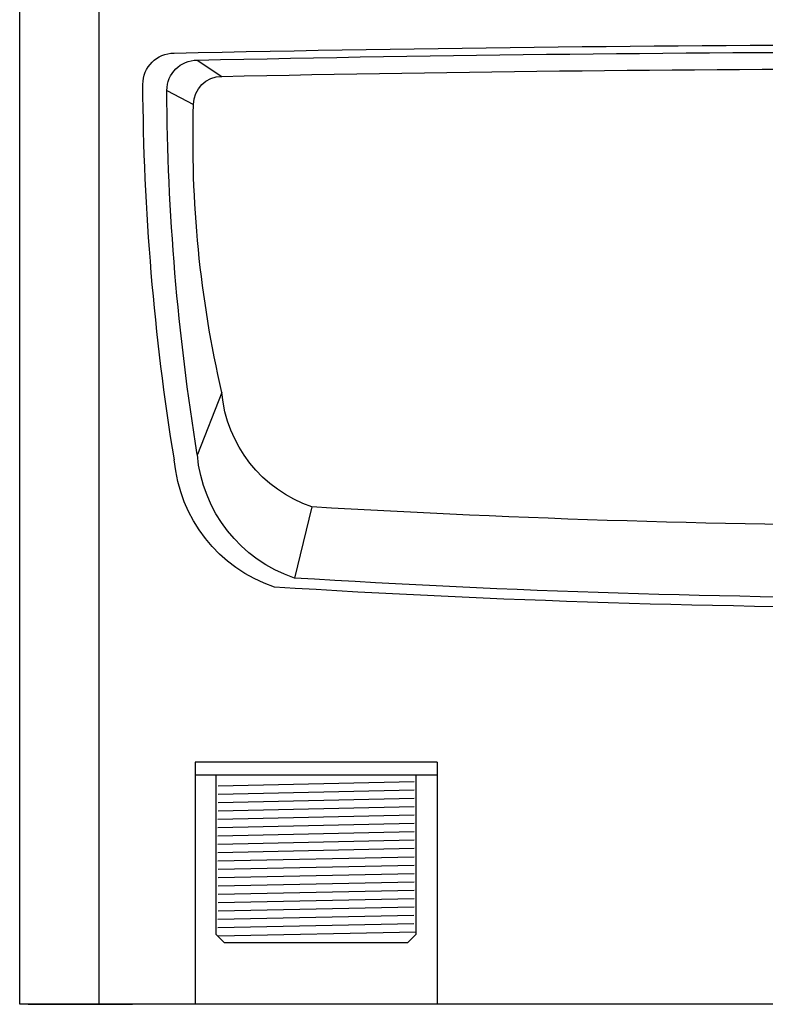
# Model space of a CAD drawing. Header units: centimetres. Extents: x 1912 to 37354, y 4932 to 6633.
# Tile 102 of 236: x 18111 to 18138, y 5573 to 5609. Entities that reach past the tile are written whole.
import ezdxf

# ---------------------------------------------------------------- set-up
doc = ezdxf.new("R2010")
doc.units = ezdxf.units.CM
doc.layers.add('$_urządzenia', color=250, linetype='Continuous')
doc.linetypes.add('CPFLEX', pattern='A,0.0001,-0.2,[131,LTYPESHP.SHX,S=0.2,R=0,X=-0.2,Y=0],-0.4,[131,LTYPESHP.SHX,S=0.2,R=180,X=0.2,Y=0],-0.2', length=0.8001)

# ---------------------------------------------------------------- blocks, each defined once
blk = doc.blocks.new('A$C46FA06C3')
at = {"layer": '$_urządzenia', "linetype": 'Continuous'}
for p, q in [((1833.99, 573.72), (1833.99, 1295.72)), ((1852.99, 573.72), (1852.99, 1295.72)), ((1757.99, 628.72), (1757.99, 628.72)), ((1757.99, 628.53), (1757.99, 628.59)), ((1805.99, 628.77), (1805.99, 628.77)), ((1805.99, 628.53), (1805.99, 628.59)), ((1758.49, 627.03), (1805.49, 626.03)), ((1758.5, 625.03), (1805.49, 624.03)), ((1758.49, 621.03), (1805.49, 620.03)), ((1758.5, 623.03), (1805.48, 622.03)), ((1758.51, 619.03), (1805.5, 618.03)), ((1758.51, 617.03), (1805.5, 616.03)), ((1758.5, 615.03), (1805.5, 614.03)), ((1758.51, 613.04), (1805.51, 612.03)), ((1758.51, 611.03), (1805.5, 610.03)), ((1758.51, 609.03), (1805.51, 608.03)), ((1758.49, 607.03), (1805.49, 606.03)), ((1758.49, 605.02), (1805.48, 604.03)), ((1758.48, 603.03), (1805.48, 602.03)), ((1758.49, 601.03), (1805.48, 600.02)), ((1758.49, 599.02), (1805.48, 598.03)), ((1758.48, 597.02), (1805.48, 596.02)), ((1758.55, 595.03), (1805.54, 594.02)), ((1758.55, 593.02), (1805.54, 592.02)), ((1757.99, 591.02), (1805.54, 590.02)), ((1757.99, 590.53), (1759.99, 588.53)), ((1805.99, 590.53), (1803.99, 588.53)), ((1803.99, 588.53), (1759.99, 588.53)), ((1410.99, 573.72), (1852.99, 573.72)), ((1850.99, 573.72), (1825.99, 573.72))]:
    blk.add_line(p, q, dxfattribs=at)
at = {"layer": '$_urządzenia'}
for p, q in [((1810.47, 800.05), (1804.6, 796.16)), ((1817.75, 792.78), (1811.35, 789.41)), ((1804.57, 720.41), (1810.44, 705.48)), ((1783, 692.96), (1787.19, 675.89)), ((1811, 628.72), (1753, 628.72))]:
    blk.add_line(p, q, dxfattribs=at)
at = {"layer": '$_urządzenia', "ltscale": 5}
for p, q in [((1753, 631.75), (1811, 631.75)), ((1753, 631.75), (1753, 573.81)), ((1811, 631.75), (1811, 573.78))]:
    blk.add_line(p, q, dxfattribs=at)
at = {"layer": '$_urządzenia', "linetype": 'CPFLEX', "ltscale": 2.5}
for p, q in [((1757.99, 590.53), (1757.99, 628.53)), ((1805.99, 628.53), (1805.99, 590.53))]:
    blk.add_line(p, q, dxfattribs=at)
at = {"layer": '$_urządzenia'}
for centre, radius, start, end in [((1631.99, -7659.26), 8462.98, 88.754191, 91.245809), ((1631.99, -7407.1), 8209.09, 88.754191, 91.245809), ((1815.99, 794.22), 7.5, 0, 90), ((1632, -7469.23), 8267.19, 88.803709, 91.196291), ((1810.47, 792.78), 7.27, 0, 90), ((1804.6, 789.41), 6.75, 0, 90), ((1243.35, 797.46), 580.14, 350.75146, 359.68008), ((1255.02, 795.92), 562.74, 350.7515, 359.6801), ((1541.66, 781.07), 269.82, 347.0068, 1.7704), ((1772.78, 723.19), 31.91, 288.6716, 355.0067), ((1776.18, 708.47), 34.39, 288.6716, 355.0067), ((1780.64, 707.31), 35.45, 288.6716, 355.0067), ((1632, 3221.37), 2532.91, 266.58228, 273.41772), ((1631.99, 3156.67), 2485.62, 266.42018, 273.57982), ((1631.99, 3231.22), 2562.5, 266.42018, 273.57982)]:
    blk.add_arc(centre, radius, start, end, dxfattribs=at)

msp = doc.modelspace()

# ---------------------------------------------------------------- block references
at = {"xscale": -0.1538463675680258, "yscale": 0.1538463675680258, "zscale": 0.1538463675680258}
msp.add_blockref('A$C46FA06C3', (18395.815, 5484.268), dxfattribs=at)

doc.saveas('drawing.dxf')
